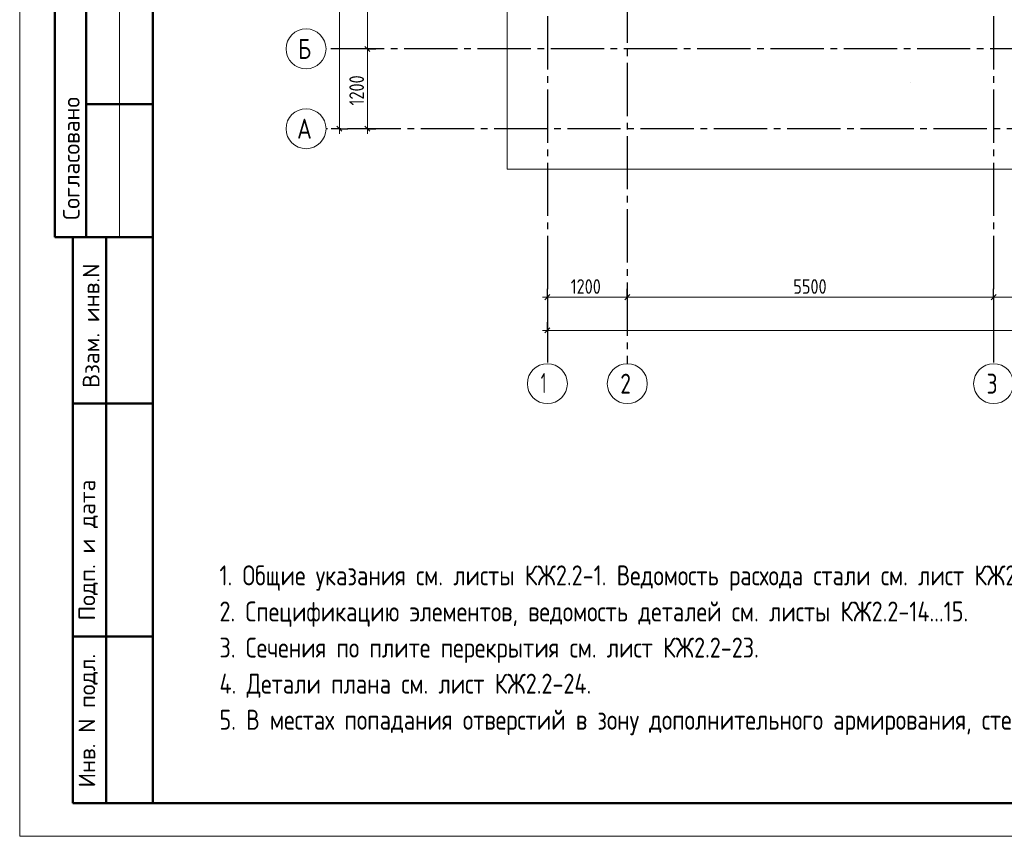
# Model space of a CAD drawing. Header units: millimetres. Extents: x 0 to 43617, y 0 to 59400.
# Tile 1 of 45: x 0 to 14785, y 0 to 12268. Entities that reach past the tile are written whole.
import ezdxf

# ---------------------------------------------------------------- set-up
doc = ezdxf.new("R2010")
doc.units = ezdxf.units.MM
doc.linetypes.add('______5', pattern=[1100, 800, -100, 100, -100])
doc.layers.add('Standard', color=7, linetype='Continuous', lineweight=25)
doc.layers.add('Оси', color=40, linetype='______5', lineweight=18)
doc.styles.add('GOST 2.304-81', font='txt')
doc.styles.add('ISOCPEUR', font='txt')

msp = doc.modelspace()

# ---------------------------------------------------------------- linework, layer by layer
at = {"layer": 'Standard', "color": 7, "linetype": 'Continuous', "lineweight": 50, "transparency": 33554687}
for p, q in [((527, 15500), (527, 9000)), ((527, 15500), (527, 9000)), ((1000, 15500), (1000, 9000)), ((2000, 11000), (1000, 11000)), ((0, 9000), (6, 9000)), ((527, 9000), (2000, 9000)), ((800, 500), (800, 9000)), ((800, 500), (800, 9000)), ((1300, 500), (1300, 9000)), ((800, 6500), (2000, 6500)), ((800, 3000), (2000, 3000)), ((2000, 500), (800, 500))]:
    msp.add_line(p, q, dxfattribs=at)
at = {"layer": 'Standard', "color": 7, "linetype": 'Continuous', "lineweight": 13, "transparency": 33554687}
for p, q in [((1500, 15500), (1500, 9000)), ((4802, 10630), (4802, 10555)), ((5221, 10630), (5221, 10555)), ((7924, 8100), (7849, 8100)), ((7924, 8100), (9124, 8100)), ((9124, 8100), (14624, 8100)), ((14624, 8100), (16324, 8100)), ((7924, 7600), (7849, 7600)), ((32974, 7600), (7924, 7600))]:
    msp.add_line(p, q, dxfattribs=at)
at = {"layer": 'Standard', "color": 251, "linetype": 'Continuous', "lineweight": -3, "true_color": 0x656565, "transparency": 33554687}
for p, q in [((5221, 11830), (5096, 11830)), ((5221, 11830), (5346, 11830)), ((5221, 11830), (5221, 11830)), ((4802, 10630), (4677, 10630)), ((4802, 10630), (4700, 10630)), ((4802, 10630), (4927, 10630)), ((5221, 10630), (5096, 10630)), ((5221, 10630), (5346, 10630)), ((5221, 10630), (5221, 10630)), ((7924, 8100), (7924, 8225)), ((9124, 8100), (9124, 8225)), ((14624, 8100), (14624, 8225)), ((7924, 8100), (7924, 7975)), ((7924, 8100), (7924, 7648)), ((9124, 8100), (9124, 7975)), ((9124, 8100), (9124, 7648)), ((14624, 8100), (14624, 7975)), ((14624, 8100), (14624, 7648)), ((7924, 7600), (7924, 7725)), ((7924, 7600), (7924, 7475)), ((7924, 7600), (7924, 7550))]:
    msp.add_line(p, q, dxfattribs=at)
at = {"layer": 'Standard', "color": 7, "linetype": 'Continuous', "lineweight": 25, "transparency": 33554687}
for p, q in [((5258, 11792), (5183, 11868)), ((4839, 10592), (4764, 10668)), ((5258, 10592), (5183, 10668)), ((7886, 8062), (7961, 8138)), ((9086, 8062), (9161, 8138)), ((14586, 8062), (14661, 8138)), ((7961, 7638), (7886, 7562))]:
    msp.add_line(p, q, dxfattribs=at)
at = {"layer": 'Standard', "color": 7, "linetype": 'Continuous', "lineweight": 13, "transparency": 33554687}
msp.add_lwpolyline([(0, 0), (42000, 0), (42000, 59400), (0, 59400), (0, 0)], close=True, dxfattribs=at)
at = {"layer": 'Standard', "color": 7, "linetype": 'Continuous', "lineweight": 50, "transparency": 33554687}
msp.add_lwpolyline([(2000, 58900), (41500, 58900), (41500, 500), (2000, 500), (2000, 58900)], close=True, dxfattribs=at)
at = {"layer": 'Standard', "color": 254, "linetype": 'Continuous', "lineweight": 13, "true_color": 0xc4c4ff, "transparency": 33554687}
msp.add_lwpolyline([(7319, 10025), (33145, 10025), (33145, 57291), (7319, 57291), (7319, 10025)], dxfattribs=at)
at = {"layer": 'Standard', "color": 7, "linetype": 'Continuous', "lineweight": 13, "transparency": 33554687}
for points in [[(4802, 10630), (4802, 33448), (4802, 33448), (4802, 57120)], [(5221, 11830), (5221, 15087), (5221, 15087), (5221, 17330)], [(5221, 10630), (5221, 10921), (5221, 10921), (5221, 11830)]]:
    msp.add_lwpolyline(points, dxfattribs=at)
at = {"layer": 'Оси', "color": 8, "linetype": '______5', "lineweight": -3, "transparency": 33554687}
for p, q in [((9124, 57820), (9124, 7100)), ((7924, 57420), (7924, 7100)), ((14624, 57420), (14624, 7100)), ((34074, 11830), (4600, 11830)), ((13376, 11324), (13376, 11324)), ((13376, 11324), (13376, 11324)), ((33224, 10630), (4600, 10630))]:
    msp.add_line(p, q, dxfattribs=at)
at = {"layer": 'Оси', "color": 7, "linetype": 'Continuous', "lineweight": 13, "transparency": 33554687}
for centre in [(4300, 11830), (4300, 10630), (7924, 6800), (9124, 6800), (14624, 6800)]:
    msp.add_circle(centre, 300, dxfattribs=at)

# ---------------------------------------------------------------- texts
at = {"layer": 'Standard', "color": 7, "linetype": 'Continuous', "lineweight": 25, "transparency": 33554687, "insert": (5170, 10980), "char_height": 220, "width": 625.74, "attachment_point": 7, "rotation": 90, "style": 'GOST 2.304-81'}
msp.add_mtext('1200', dxfattribs=at)
at = {"layer": 'Standard', "color": 7, "linetype": 'Continuous', "lineweight": 50, "transparency": 33554687, "char_height": 250, "attachment_point": 7, "rotation": 90, "style": 'ISOCPEUR'}
for s, insert, width in [('\\A1;{\\fISOCPEUR|i0|b0;\\H250.000000;\\W1.000000;\\C7;Согласовано}\\P', (900, 9261), 2071.88), ('\\A1;{\\fISOCPEUR|i0|b0;\\H250.000000;\\W1.000000;\\C7;Взам. инв.N}\\P', (1198, 6736), 1909.1), ('\\A1;{\\fISOCPEUR|i0|b0;\\H250.000000;\\W1.000000;\\C7;Подп. и дата}\\P', (1174, 3242), 2197.06), ('\\A1;{\\fISOCPEUR|i0|b0;\\H250.000000;\\W1.000000;\\C7;Инв. N подл.}\\P', (1174, 734), 2021.79)]:
    msp.add_mtext(s, dxfattribs=dict(at, insert=insert, width=width))
at = {"layer": 'Standard', "color": 7, "linetype": 'Continuous', "lineweight": 25, "transparency": 33554687, "char_height": 220, "attachment_point": 7, "style": 'GOST 2.304-81'}
for s, insert, width in [('1200', (8274, 8150), 625.73), ('5500', (11616, 8150), 641.48)]:
    msp.add_mtext(s, dxfattribs=dict(at, insert=insert, width=width))
at = {"layer": 'Standard', "color": 7, "linetype": 'Continuous', "lineweight": 13, "transparency": 33554687, "insert": (3000, 4070), "char_height": 300, "width": 24680.25, "attachment_point": 1, "line_spacing_factor": 1.084337}
msp.add_mtext('\\A1;{\\fGOST 2.304-81|i0|b0;\\H300.000000;\\W1.000000;\\C7;1. Общие указания см. листы КЖ2.2-1. Ведомость расхода стали см. лист КЖ2.2-14.}\\P{\\fGOST 2.304-81|i0|b0;\\H300.000000;\\W1.000000;\\C7;2. Спецификацию элементов, ведомость деталей см. листы КЖ2.2-14...15.}\\P{\\fGOST 2.304-81|i0|b0;\\H300.000000;\\W1.000000;\\C7;3. Сечения по плите перекрытия см. лист КЖ2.2-23.}\\P{\\fGOST 2.304-81|i0|b0;\\H300.000000;\\W1.000000;\\C7;4. Детали плана см. лист КЖ2.2-24.}\\P{\\fGOST 2.304-81|i0|b0;\\H300.000000;\\W1.000000;\\C7;5. В местах попадания отверстий в зону дополнительного армирования, стержни арматуры раздвинуть либо отогнцть по месту.}\\P', dxfattribs=at)
at = {"layer": 'Оси', "color": 7, "linetype": 'Continuous', "lineweight": 25, "transparency": 33554687, "char_height": 300, "attachment_point": 7, "style": 'ISOCPEUR'}
for s, insert, width in [('\\W0.80;Б', (4180, 11680), 359.83), ('\\W0.82;А', (4165, 10480), 392.65), ('\\W0.56;1', (7824, 6660), 233.32), ('\\W0.78;2', (9019, 6650), 326.41), ('\\W0.78;3', (14519, 6650), 326.41)]:
    msp.add_mtext(s, dxfattribs=dict(at, insert=insert, width=width))

doc.saveas('drawing.dxf')
